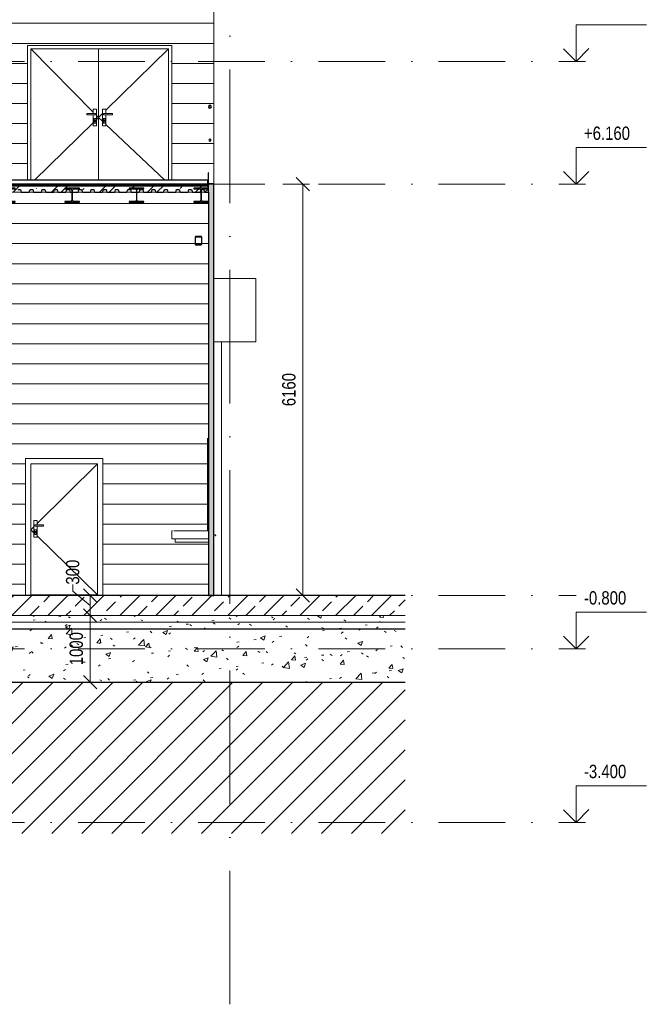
# Model space of a CAD drawing. Header units: millimetres. Extents: x 17762 to 172224, y -23587 to 40136.
# Tile 5 of 49: x 30602 to 39989, y -6123 to 8625. Entities that reach past the tile are written whole.
import ezdxf

# ---------------------------------------------------------------- set-up
doc = ezdxf.new("R2010")
doc.units = ezdxf.units.MM
for name, pattern in [('Čerchovaná 10mm', [1800, 1000, -400, 0, -400]), ('Čerchovaná 20mm', [3000, 2000, -500, 0, -500]), ('Čerchovaná 3mm', [500, 300, -100, 0, -100])]:
    doc.linetypes.add(name, pattern=pattern)
for name, color, linetype, lineweight in [('CA_DVERE', 7, 'Continuous', 13), ('CA_DVERE18', 8, 'Continuous', 9), ('CA_DVERE25', 7, 'Continuous', 9), ('CA_DVERE_NEVHRA1', 3, 'Čerchovaná 3mm', 13), ('CA_KOTY', 3, 'Continuous', 9), ('CA_KOTY-100', 3, 'Continuous', 9), ('CA_KOTYVYS', 3, 'Continuous', 9), ('CA_OKNA18', 8, 'Continuous', 9), ('CA_OKNA25', 7, 'Continuous', 13), ('CA_OSY', 5, 'Continuous', 9), ('CA_PODLAHA', 1, 'Continuous', 25), ('CA_PODLAHA25', 7, 'Continuous', 13), ('CA_POHHRA25', 7, 'Continuous', 13), ('CA_REZY', 1, 'Continuous', 25), ('CA_SRAFY', 9, 'Continuous', 25), ('CA_ZARIZPRED', 8, 'Continuous', 13), ('Vzor v řezu', 55, 'Continuous', 9)]:
    doc.layers.add(name, color=color, linetype=linetype, lineweight=lineweight)
doc.styles.add('Arial_1', font='arial.ttf', dxfattribs={"width": 0.8, "height": 200})
doc.dimstyles.new('HP_Přímá_-_2_mm_Ariel_1-100', dxfattribs={"dimscale": 304.8, "dimtxt": 204.05188, "dimasz": 0.656168, "dimexe": 0.328084, "dimexo": 0.0625, "dimgap": 0.164042, "dimtad": 1, "dimdec": 0, "dimzin": 0, "dimdsep": 46, "dimtxsty": 'Arial_1', "dimblk1": 'OBLIQUE', "dimblk2": 'OBLIQUE', "dimsah": 1, "dimcen": 0.09, "dimazin": 0, "dimtfac": 1, "dimtdec": 4, "dimtix": 1, "dimtmove": 0, "dimatfit": 3, "dimfxl": 0.984252, "dimfxlon": 1, "dimtvp": 1, "dimtolj": 1, "dimtzin": 0, "dimarcsym": 2})
doc.dimstyles.new('HP_Přímá_-_2_mm_Ariel_1-100_1', dxfattribs={"dimscale": 304.8, "dimtxt": 204.05188, "dimasz": 0.656168, "dimexe": 0.328084, "dimexo": 0.0625, "dimgap": 0.164042, "dimtad": 1, "dimdec": 0, "dimzin": 0, "dimdsep": 46, "dimtxsty": 'Arial_1', "dimblk1": 'OBLIQUE', "dimblk2": 'OBLIQUE', "dimsah": 1, "dimcen": 0.09, "dimazin": 0, "dimtfac": 1, "dimtdec": 4, "dimtix": 1, "dimtmove": 1, "dimatfit": 3, "dimfxl": 0.984252, "dimfxlon": 1, "dimtvp": 1, "dimtolj": 1, "dimtzin": 0, "dimarcsym": 2})
pattern_1 = [(50, (30490, 6170), (728.737, -63.756), [76.2, -838.2]), (355, (30490, 6170), (-140.97, 764.228), [60.96, -670.56]), (100.451, (30550.74, 6164.66), (587.77, 700.467), [64.76, -712.36]), (46.184, (30490, 6373.2), (1084.316, -168.17), [114.3, -1257.3]), (96.636, (30580.4, 6359.2), (949.61, 989.71), [97.14, -1068.54]), (351.184, (30490, 6373.2), (949.62, 989.7), [91.44, -1005.84]), (21, (30591.6, 6322.4), (606.458, -409.06), [76.2, -838.2]), (326, (30591.6, 6322.4), (247.21, 736.753), [60.96, -670.56]), (71.451, (30642.15, 6288.3), (853.67, 327.685), [64.76, -712.36]), (37.5, (30490.02, 6169.97), (12.3547, 338.22), [33.528, -628.904, 33.528, -647.192, -673.1]), (37.5, (30490.02, 6169.97), (12.3547, 338.22), [-1343.152, 33.528, -639.572]), (7.5, (30490, 6169.97), (267.279, 400.722), [33.528, -354.584, 33.528, -613.664, -256.54]), (7.5, (30490, 6169.97), (267.279, 400.722), [-1035.304, 33.528, -223.012]), (327.5, (30263.45, 6169.97), (542.3633, -22.9153), [33.528, -220.472, 33.528, -1810.512]), (327.5, (30263.45, 6169.97), (542.3633, -22.9153), [-287.528, -758.952, 33.528, -1018.032]), (317.5, (30161.85, 6169.97), (592.517, 101.707), [33.528, -296.672, 33.528, -492.76, -746.76]), (317.5, (30161.85, 6169.97), (592.517, 101.707), [-856.488, 33.528, -713.232])]
pattern_2 = [(0, (30490.02, 6169.97), (0, 300), [])]

# ---------------------------------------------------------------- blocks, each defined once
blk = doc.blocks.new('CZ-Dveře_otočné_jednokřídlé_OCZ - CZ-Dveře_otočné_jednokřídlé_1000-2321951-ŘEZ 1 _ vestavek V2')
at = {"layer": 'CA_DVERE18'}
for p, q in [((31769, 1970), (30864, 1079)), ((30864, 1125), (30814, 1125)), ((30814, 1125), (30814, 875)), ((30959, 1060), (30829, 1060)), ((30829, 1060), (30829, 1040)), ((30829, 1040), (30959, 1040)), ((30864, 1060), (30864, 1125)), ((30864, 875), (30864, 1040)), ((30959, 1040), (30959, 1060)), ((30814, 1029), (30769, 985)), ((30814, 941), (30769, 985)), ((30822, 982), (30819, 985)), ((30819, 985), (30859, 985)), ((30819, 915), (30819, 984)), ((30819, 915), (30822, 918)), ((30859, 915), (30819, 915)), ((30822, 982), (30822, 918)), ((30856, 982), (30822, 982)), ((30822, 918), (30856, 918)), ((30834, 943), (30834, 941)), ((30837, 942), (30837, 958)), ((30837, 958), (30841, 958)), ((30841, 942), (30837, 942)), ((30841, 958), (30841, 942)), ((30844, 941), (30844, 943)), ((30859, 985), (30856, 982)), ((30856, 918), (30856, 982)), ((30859, 915), (30856, 918)), ((30859, 984), (30859, 915)), ((31769, 10), (30864, 892)), ((30814, 875), (30864, 875)), ((31769, 10), (30769, 10))]:
    blk.add_line(p, q, dxfattribs=at)
for radius, start, end in [(10, 0, 180), (10, 180, 0), (9.5, 0, 180), (9.5, 180, 360), (9.5, 45, 135), (9.5, 225, 238.094), (8.5, 104.3968, 118.7936), (8.5, 61.2064, 75.6032), (8.5, 61.2064, 75.6032), (9.5, 301.906, 315)]:
    blk.add_arc((30839, 950), radius, start, end, dxfattribs=at)
at = {"layer": 'CA_DVERE25'}
for p, q in [((31849, 2050), (30689, 2050)), ((30689, 5), (30689, 2050)), ((30769, 1970), (30769, 5)), ((30769, 1970), (31769, 1970)), ((31769, 5), (31769, 1970)), ((31849, 2050), (31849, 5))]:
    blk.add_line(p, q, dxfattribs=at)
blk = doc.blocks.new('ROLLING_SHUTTER_DD_DECOTHERM_S_EN - Rolovací dveře interiér 4000x4000-V1-ŘEZ 1 _ vestavek V2')
at = {"layer": 'CA_DVERE'}
for p, q in [((34142, 4750), (33509, 4750)), ((34142, 3800), (34142, 4750)), ((33509, 3800), (34142, 3800)), ((33624, 3800), (33624, 0)), ((33624, 0), (33624, 3800))]:
    blk.add_line(p, q, dxfattribs=at)
blk = doc.blocks.new('Waschbecken 02 645 x 550 - Waschbecken-807663-ŘEZ 1 _ vestavek V2')
at = {"layer": 'CA_ZARIZPRED'}
for p, q in [((32879, 960), (32879, 850)), ((33279, 970), (32909, 970)), ((33429, 970), (33279, 970)), ((32879, 850), (32909, 850)), ((33429, 850), (32909, 850)), ((32929, 850), (32929, 800)), ((32929, 800), (32959, 800)), ((33429, 800), (32959, 800))]:
    blk.add_line(p, q, dxfattribs=at)
at = {"layer": 'CA_ZARIZPRED', "flags": 128}
for points in [[(32879, 960), (32879, 960), (32879, 961), (32879, 961), (32879, 962), (32879, 962), (32879, 962), (32879, 963), (32880, 963), (32880, 964), (32880, 964), (32880, 964)], [(32881, 966), (32881, 966), (32881, 967), (32882, 967), (32882, 967), (32882, 967), (32883, 968), (32883, 968), (32883, 968), (32884, 968), (32884, 969), (32884, 969), (32885, 969), (32885, 969), (32885, 969), (32886, 969), (32886, 970), (32887, 970), (32887, 970), (32887, 970), (32888, 970), (32888, 970), (32888, 970), (32889, 970), (32889, 970)]]:
    blk.add_lwpolyline(points, dxfattribs=at)
blk = doc.blocks.new('CZ-Dveře_otočné_dvoukřídlé_OCZ - CZ-Dveře_otočné_dvoukřídlé_1_75x2_7-2325255-ŘEZ 1 _ vestavek V2')
at = {"layer": 'CA_DVERE18'}
for p, q in [((30770, 8190), (30770, 6220)), ((31785, 8190), (30770, 8190)), ((30770, 8190), (31705, 7241)), ((32830, 8190), (31785, 8190)), ((31785, 8190), (31785, 6220)), ((31785, 6220), (31785, 8190)), ((32830, 8190), (31895, 7268)), ((32830, 8190), (32830, 6220)), ((31705, 7285), (31705, 7220)), ((31755, 7285), (31705, 7285)), ((31755, 7035), (31755, 7285)), ((31895, 7285), (31845, 7285)), ((31845, 7285), (31845, 7035)), ((31895, 7220), (31895, 7285)), ((30822, 6220), (31705, 7082)), ((31610, 7220), (31610, 7200)), ((31740, 7220), (31610, 7220)), ((31610, 7200), (31740, 7200)), ((31705, 7200), (31705, 7035)), ((31713, 7142), (31710, 7145)), ((31710, 7075), (31710, 7145)), ((31710, 7145), (31750, 7145)), ((31713, 7142), (31713, 7078)), ((31747, 7142), (31713, 7142)), ((31728, 7102), (31728, 7118)), ((31728, 7118), (31732, 7118)), ((31732, 7102), (31728, 7102)), ((31732, 7118), (31732, 7102)), ((31740, 7200), (31740, 7220)), ((31750, 7145), (31747, 7142)), ((31747, 7078), (31747, 7142)), ((31750, 7145), (31750, 7075)), ((31755, 7190), (31785, 7160)), ((31755, 7131), (31785, 7160)), ((31845, 7219), (31785, 7160)), ((31845, 7103), (31785, 7160)), ((31853, 7142), (31850, 7145)), ((31850, 7075), (31850, 7145)), ((31850, 7145), (31890, 7145)), ((31853, 7142), (31853, 7078)), ((31887, 7142), (31853, 7142)), ((31990, 7220), (31860, 7220)), ((31860, 7220), (31860, 7200)), ((31860, 7200), (31990, 7200)), ((31868, 7102), (31868, 7118)), ((31868, 7118), (31872, 7118)), ((31872, 7102), (31868, 7102)), ((31872, 7118), (31872, 7102)), ((31890, 7145), (31887, 7142)), ((31887, 7078), (31887, 7142)), ((31890, 7145), (31890, 7075)), ((31895, 7035), (31895, 7200)), ((31990, 7200), (31990, 7220)), ((31705, 7035), (31755, 7035)), ((31713, 7078), (31710, 7075)), ((31750, 7075), (31710, 7075)), ((31713, 7078), (31747, 7078)), ((31747, 7078), (31750, 7075)), ((31845, 7035), (31895, 7035)), ((31850, 7075), (31853, 7078)), ((31890, 7075), (31850, 7075)), ((31853, 7078), (31887, 7078)), ((31890, 7075), (31887, 7078)), ((32777, 6220), (31895, 7056))]:
    blk.add_line(p, q, dxfattribs=at)
for centre, radius, start, end in [((31730, 7110), 10, 0, 180), ((31730, 7110), 10, 180, 0), ((31730, 7110), 9.5, 0, 180), ((31730, 7110), 9.5, 180, 0), ((31730, 7110), 9.5, 45, 135), ((31730, 7110), 8.5, 104.3968, 118.7936), ((31730, 7110), 8.5, 104.3968, 118.7936), ((31730, 7110), 8.5, 61.2064, 75.6032), ((31870, 7110), 10, 0, 180), ((31870, 7110), 10, 180, 0), ((31870, 7110), 9.5, 0, 180), ((31870, 7110), 9.5, 180, 0), ((31870, 7110), 9.5, 45, 135), ((31870, 7110), 8.5, 104.3968, 118.7936), ((31870, 7110), 8.5, 61.2064, 75.6032), ((31870, 7110), 8.5, 61.2064, 75.6032)]:
    blk.add_arc(centre, radius, start, end, dxfattribs=at)
blk = doc.blocks.new('HP_1x1 - 1500x1500_-2416462-ŘEZ 1 _ vestavek V2')
at = {"layer": 'CA_OKNA18'}
for p, q in [((33509, 910), (33534, 910)), ((33534, 910), (33539, 896))]:
    blk.add_line(p, q, dxfattribs=at)
at = {"layer": 'CA_OKNA25'}
for p, q in [((33429, 2350), (33416, 2350)), ((33416, 970), (33416, 2350)), ((33429, 2268), (33416, 2268)), ((33416, 1030), (33429, 1030)), ((33534, 910), (33509, 910)), ((33509, 908), (33533, 908)), ((33533, 908), (33537, 896)), ((33539, 896), (33534, 910)), ((33537, 896), (33539, 896))]:
    blk.add_line(p, q, dxfattribs=at)
blk = doc.blocks.new('ocelová kce final - 11542_003_OK-HALA_TaO-2_ET_AciS_2025-05-29_upr_dwg-2597525-ŘEZ 1 _ vestavek V2')
at = {"layer": 'CA_REZY'}
for p, q in [((27740, 12270), (27640, 12270)), ((27640, 12270), (27640, 12170)), ((27650, 12176), (27650, 12248)), ((27662, 12260), (27734, 12260)), ((27740, 12266), (27740, 12270)), ((28040, 12270), (27740, 12270)), ((27740, 12270), (27740, 12242)), ((27740, 12242), (27856, 12242)), ((27915, 12300), (27865, 12300)), ((27865, 12300), (27865, 12270)), ((27865, 12270), (27915, 12270)), ((27915, 12270), (27915, 12300)), ((27924, 12242), (28040, 12242)), ((28140, 12270), (28040, 12270)), ((28040, 12242), (28040, 12270)), ((28040, 12270), (28040, 12266)), ((28046, 12260), (28118, 12260)), ((28130, 12248), (28130, 12176)), ((28140, 12170), (28140, 12270)), ((28940, 12270), (28840, 12270)), ((28840, 12270), (28840, 12170)), ((28850, 12176), (28850, 12248)), ((28862, 12260), (28934, 12260)), ((28940, 12266), (28940, 12270)), ((29240, 12270), (28940, 12270)), ((28940, 12270), (28940, 12242)), ((28940, 12242), (29056, 12242)), ((29115, 12300), (29065, 12300)), ((29065, 12300), (29065, 12270)), ((29065, 12270), (29115, 12270)), ((29115, 12270), (29115, 12300)), ((29124, 12242), (29240, 12242)), ((29240, 12242), (29240, 12270)), ((29240, 12270), (29240, 12266)), ((29340, 12270), (29240, 12270)), ((29246, 12260), (29318, 12260)), ((29330, 12248), (29330, 12176)), ((29340, 12170), (29340, 12270)), ((27640, 12170), (27644, 12170)), ((27883, 12215), (27883, 11825)), ((27897, 11825), (27897, 12215)), ((28136, 12170), (28140, 12170)), ((28840, 12170), (28844, 12170)), ((29083, 12215), (29083, 11825)), ((29097, 11825), (29097, 12215)), ((29336, 12170), (29340, 12170)), ((27856, 11798), (27740, 11798)), ((27740, 11798), (27740, 11770)), ((27740, 11770), (28040, 11770)), ((28040, 11798), (27924, 11798)), ((28040, 11770), (28040, 11798)), ((28940, 11798), (28940, 11770)), ((29056, 11798), (28940, 11798)), ((28940, 11770), (29240, 11770)), ((29240, 11798), (29124, 11798)), ((29240, 11770), (29240, 11798)), ((23550, 6330), (23550, 6230)), ((23556, 6330), (23550, 6330)), ((23550, 6230), (23556, 6230)), ((23550, 6220), (23550, 6100)), ((23560, 6220), (23550, 6220)), ((23556, 6230), (23556, 6330)), ((33420, 6220), (23560, 6220)), ((23560, 6220), (23560, 6139)), ((23560, 6100), (23560, 6220)), ((33420, 6139), (33420, 6220)), ((33430, 6220), (33420, 6220)), ((33420, 6220), (33420, 6100)), ((33430, 6330), (33424, 6330)), ((33424, 6330), (33424, 6230)), ((33424, 6230), (33430, 6230)), ((33430, 6230), (33430, 6330)), ((33430, 6100), (33430, 6220)), ((23770, 6100), (23550, 6100)), ((23550, 6100), (23550, 6089)), ((23550, 6100), (23560, 6100)), ((23550, 6089), (23639, 6089)), ((23560, 6139), (33420, 6139)), ((33420, 6139), (23560, 6139)), ((23560, 6139), (23560, 6138)), ((23560, 6138), (33420, 6138)), ((23657, 6071), (23657, 5919)), ((23664, 5919), (23664, 6071)), ((23682, 6089), (23770, 6089)), ((23770, 6089), (23770, 6100)), ((24736, 6100), (24516, 6100)), ((24516, 6100), (24516, 6089)), ((24516, 6089), (24605, 6089)), ((24623, 6071), (24623, 5919)), ((24630, 5919), (24630, 6071)), ((24648, 6089), (24736, 6089)), ((24736, 6089), (24736, 6100)), ((25702, 6100), (25482, 6100)), ((25482, 6100), (25482, 6089)), ((25482, 6089), (25571, 6089)), ((25589, 6071), (25589, 5919)), ((25596, 5919), (25596, 6071)), ((25614, 6089), (25702, 6089)), ((25702, 6089), (25702, 6100)), ((26668, 6100), (26448, 6100)), ((26448, 6100), (26448, 6089)), ((26448, 6089), (26537, 6089)), ((26555, 6071), (26555, 5919)), ((26562, 5919), (26562, 6071)), ((26580, 6089), (26668, 6089)), ((26668, 6089), (26668, 6100)), ((27634, 6100), (27414, 6100)), ((27414, 6100), (27414, 6089)), ((27414, 6089), (27503, 6089)), ((27521, 6071), (27521, 5919)), ((27528, 5919), (27528, 6071)), ((27546, 6089), (27634, 6089)), ((27634, 6089), (27634, 6100)), ((28600, 6100), (28380, 6100)), ((28380, 6100), (28380, 6089)), ((28380, 6089), (28469, 6089)), ((28487, 6071), (28487, 5919)), ((28494, 5919), (28494, 6071)), ((28512, 6089), (28600, 6089)), ((28600, 6089), (28600, 6100)), ((29566, 6100), (29346, 6100)), ((29346, 6100), (29346, 6089)), ((29346, 6089), (29435, 6089)), ((29453, 6071), (29453, 5919)), ((29460, 5919), (29460, 6071)), ((29478, 6089), (29566, 6089)), ((29566, 6089), (29566, 6100)), ((30532, 6100), (30312, 6100)), ((30312, 6100), (30312, 6089)), ((30312, 6089), (30401, 6089)), ((30419, 6071), (30419, 5919)), ((30426, 5919), (30426, 6071)), ((30444, 6089), (30532, 6089)), ((30532, 6089), (30532, 6100)), ((31498, 6100), (31278, 6100)), ((31278, 6100), (31278, 6089)), ((31278, 6089), (31367, 6089)), ((31385, 6071), (31385, 5919)), ((31392, 5919), (31392, 6071)), ((31410, 6089), (31498, 6089)), ((31498, 6089), (31498, 6100)), ((32464, 6100), (32244, 6100)), ((32244, 6100), (32244, 6089)), ((32244, 6089), (32333, 6089)), ((32351, 6071), (32351, 5919)), ((32358, 5919), (32358, 6071)), ((32376, 6089), (32464, 6089)), ((32464, 6089), (32464, 6100)), ((33430, 6100), (33210, 6100)), ((33210, 6100), (33210, 6089)), ((33210, 6089), (33299, 6089)), ((33317, 6071), (33317, 5919)), ((33324, 5919), (33324, 6071)), ((33342, 6089), (33430, 6089)), ((33420, 6138), (33420, 6139)), ((33420, 6100), (33430, 6100)), ((33430, 6089), (33430, 6100)), ((23639, 5901), (23550, 5901)), ((23550, 5901), (23550, 5890)), ((23770, 5901), (23682, 5901)), ((23770, 5890), (23770, 5901)), ((24605, 5901), (24516, 5901)), ((24516, 5901), (24516, 5890)), ((24736, 5901), (24648, 5901)), ((24736, 5890), (24736, 5901)), ((25571, 5901), (25482, 5901)), ((25482, 5901), (25482, 5890)), ((25702, 5901), (25614, 5901)), ((25702, 5890), (25702, 5901)), ((26537, 5901), (26448, 5901)), ((26448, 5901), (26448, 5890)), ((26668, 5901), (26580, 5901)), ((26668, 5890), (26668, 5901)), ((27503, 5901), (27414, 5901)), ((27414, 5901), (27414, 5890)), ((27634, 5901), (27546, 5901)), ((27634, 5890), (27634, 5901)), ((28469, 5901), (28380, 5901)), ((28380, 5901), (28380, 5890)), ((28600, 5901), (28512, 5901)), ((28600, 5890), (28600, 5901)), ((29435, 5901), (29346, 5901)), ((29346, 5901), (29346, 5890)), ((29566, 5901), (29478, 5901)), ((29566, 5890), (29566, 5901)), ((30401, 5901), (30312, 5901)), ((30312, 5901), (30312, 5890)), ((30532, 5901), (30444, 5901)), ((30532, 5890), (30532, 5901)), ((31367, 5901), (31278, 5901)), ((31278, 5901), (31278, 5890)), ((31498, 5901), (31410, 5901)), ((31498, 5890), (31498, 5901)), ((32333, 5901), (32244, 5901)), ((32244, 5901), (32244, 5890)), ((32464, 5901), (32376, 5901)), ((32464, 5890), (32464, 5901)), ((33299, 5901), (33210, 5901)), ((33210, 5901), (33210, 5890)), ((33430, 5901), (33342, 5901)), ((33430, 5890), (33430, 5901)), ((23550, 5890), (23770, 5890)), ((24516, 5890), (24736, 5890)), ((25482, 5890), (25702, 5890)), ((26448, 5890), (26668, 5890)), ((27414, 5890), (27634, 5890)), ((28380, 5890), (28600, 5890)), ((29346, 5890), (29566, 5890)), ((30312, 5890), (30532, 5890)), ((31278, 5890), (31498, 5890)), ((32244, 5890), (32464, 5890)), ((33210, 5890), (33430, 5890)), ((23650, 5364), (23650, 5266)), ((23655, 5266), (23655, 5364)), ((23740, 5376), (23660, 5376)), ((23660, 5370), (23740, 5370)), ((23745, 5364), (23745, 5266)), ((23750, 5266), (23750, 5364)), ((33230, 5364), (33230, 5266)), ((33235, 5266), (33235, 5364)), ((33320, 5376), (33240, 5376)), ((33240, 5370), (33320, 5370)), ((33325, 5364), (33325, 5266)), ((33330, 5266), (33330, 5364)), ((23740, 5260), (23660, 5260)), ((23660, 5254), (23740, 5254)), ((33320, 5260), (33240, 5260)), ((33240, 5254), (33320, 5254)), ((36378, 0), (21434, 0)), ((21434, -500), (36378, -500))]:
    blk.add_line(p, q, dxfattribs=at)
at = {"layer": 'CA_REZY', "flags": 128}
for points in [[(23660, 5376), (23658, 5376), (23656, 5375), (23654, 5373), (23652, 5372), (23651, 5369), (23650, 5367), (23650, 5364)], [(23655, 5364), (23655, 5365), (23655, 5367), (23656, 5368), (23657, 5369), (23658, 5369), (23659, 5370), (23660, 5370)], [(23750, 5364), (23750, 5367), (23749, 5369), (23748, 5372), (23746, 5373), (23744, 5375), (23742, 5376), (23740, 5376)], [(23740, 5370), (23741, 5370), (23742, 5369), (23743, 5369), (23744, 5368), (23745, 5367), (23745, 5365), (23745, 5364)], [(33240, 5376), (33238, 5376), (33236, 5375), (33234, 5373), (33232, 5372), (33231, 5369), (33230, 5367), (33230, 5364)], [(33235, 5364), (33235, 5365), (33235, 5367), (33236, 5368), (33237, 5369), (33238, 5369), (33239, 5370), (33240, 5370)], [(33330, 5364), (33330, 5367), (33329, 5369), (33328, 5372), (33326, 5373), (33324, 5375), (33322, 5376), (33320, 5376)], [(33320, 5370), (33321, 5370), (33322, 5369), (33323, 5369), (33324, 5368), (33325, 5367), (33325, 5365), (33325, 5364)], [(23650, 5266), (23650, 5263), (23651, 5261), (23652, 5259), (23654, 5257), (23656, 5255), (23658, 5254), (23660, 5254)], [(23660, 5260), (23659, 5260), (23658, 5261), (23657, 5261), (23656, 5262), (23655, 5263), (23655, 5265), (23655, 5266)], [(23745, 5266), (23745, 5265), (23745, 5263), (23744, 5262), (23743, 5261), (23742, 5261), (23741, 5260), (23740, 5260)], [(23740, 5254), (23742, 5254), (23744, 5255), (23746, 5257), (23748, 5259), (23749, 5261), (23750, 5263), (23750, 5266)], [(33230, 5266), (33230, 5263), (33231, 5261), (33232, 5259), (33234, 5257), (33236, 5255), (33238, 5254), (33240, 5254)], [(33240, 5260), (33239, 5260), (33238, 5261), (33237, 5261), (33236, 5262), (33235, 5263), (33235, 5265), (33235, 5266)], [(33325, 5266), (33325, 5265), (33325, 5263), (33324, 5262), (33323, 5261), (33322, 5261), (33321, 5260), (33320, 5260)], [(33320, 5254), (33322, 5254), (33324, 5255), (33326, 5257), (33328, 5259), (33329, 5261), (33330, 5263), (33330, 5266)]]:
    blk.add_lwpolyline(points, dxfattribs=at)
at = {"layer": 'CA_REZY'}
for centre, radius, start, end in [((27662, 12248), 12, 90, 180), ((27734, 12266), 6, 270, 0), ((27856, 12215), 27, 0, 90), ((27924, 12215), 27, 90, 180), ((28046, 12266), 6, 180, 270), ((28118, 12248), 12, 0, 90), ((28862, 12248), 12, 90, 180), ((28934, 12266), 6, 270, 0), ((29056, 12215), 27, 0, 90), ((29124, 12215), 27, 90, 180), ((29246, 12266), 6, 180, 270), ((29318, 12248), 12, 0, 90), ((27644, 12176), 6, 270, 0), ((28136, 12176), 6, 180, 270), ((28844, 12176), 6, 270, 0), ((29336, 12176), 6, 180, 270), ((27856, 11825), 27, 270, 0), ((27924, 11825), 27, 180, 270), ((29056, 11825), 27, 270, 0), ((29124, 11825), 27, 180, 270), ((23528, 7320), 22.2, 90, 270), ((23528, 7320), 19.4, 90, 270), ((23528, 7320), 22.2, 270, 90), ((23528, 7320), 19.3, 270, 90), ((33452, 7320), 22.2, 90, 270), ((33452, 7320), 19.3, 90, 270), ((33452, 7320), 22.2, 270, 90), ((33452, 7320), 19.3, 270, 90), ((23528, 6820), 16, 0, 180), ((23528, 6820), 16, 180, 360), ((23528, 6820), 14, 0, 180), ((23528, 6820), 14, 180, 360), ((33452, 6820), 16, 0, 180), ((33452, 6820), 16, 180, 360), ((33452, 6820), 14, 0, 180), ((33452, 6820), 14, 180, 360), ((23639, 6071), 18, 0, 90), ((23682, 6071), 18, 90, 180), ((24605, 6071), 18, 0, 90), ((24648, 6071), 18, 90, 180), ((25571, 6071), 18, 0, 90), ((25614, 6071), 18, 90, 180), ((26537, 6071), 18, 0, 90), ((26580, 6071), 18, 90, 180), ((27503, 6071), 18, 0, 90), ((27546, 6071), 18, 90, 180), ((28469, 6071), 18, 0, 90), ((28512, 6071), 18, 90, 180), ((29435, 6071), 18, 0, 90), ((29478, 6071), 18, 90, 180), ((30401, 6071), 18, 0, 90), ((30444, 6071), 18, 90, 180), ((31367, 6071), 18, 0, 90), ((31410, 6071), 18, 90, 180), ((32333, 6071), 18, 0, 90), ((32376, 6071), 18, 90, 180), ((33299, 6071), 18, 0, 90), ((33342, 6071), 18, 90, 180), ((23639, 5919), 18, 270, 0), ((23682, 5919), 18, 180, 270), ((24605, 5919), 18, 270, 0), ((24648, 5919), 18, 180, 270), ((25571, 5919), 18, 270, 0), ((25614, 5919), 18, 180, 270), ((26537, 5919), 18, 270, 0), ((26580, 5919), 18, 180, 270), ((27503, 5919), 18, 270, 0), ((27546, 5919), 18, 180, 270), ((28469, 5919), 18, 270, 0), ((28512, 5919), 18, 180, 270), ((29435, 5919), 18, 270, 0), ((29478, 5919), 18, 180, 270), ((30401, 5919), 18, 270, 0), ((30444, 5919), 18, 180, 270), ((31367, 5919), 18, 270, 0), ((31410, 5919), 18, 180, 270), ((32333, 5919), 18, 270, 0), ((32376, 5919), 18, 180, 270), ((33299, 5919), 18, 270, 0), ((33342, 5919), 18, 180, 270)]:
    blk.add_arc(centre, radius, start, end, dxfattribs=at)
blk = doc.blocks.new('ocelová kce final - ocelová kce final-2597615-ŘEZ 1 _ vestavek V2')
blk.add_blockref('ocelová kce final - 11542_003_OK-HALA_TaO-2_ET_AciS_2025-05-29_upr_dwg-2597525-ŘEZ 1 _ vestavek V2', (0, 0))
blk = doc.blocks.new('Podlaží - Bez názvu-542800-ŘEZ 1 _ vestavek V2')
at = {"layer": 'CA_KOTYVYS'}
for p, q in [((18875, 6710), (17822, 6710)), ((18875, 6160), (18875, 6710)), ((18875, 6160), (18683, 6353)), ((18875, 6160), (19065, 6350)), ((18875, 6160), (18734, 6160))]:
    blk.add_line(p, q, dxfattribs=at)
blk = doc.blocks.new('DIMBLOCK1-ŘEZ 1 _ vestavek V2')
at = {"layer": 'CA_KOTY-100'}
for p, q in [((31659, -300), (31559, -200)), ((31659, -300), (31359, -300)), ((31659, -1300), (31659, -300)), ((31659, -300), (31759, -400)), ((31659, -300), (31759, -300)), ((31659, -1300), (31359, -1300)), ((31659, -1300), (31559, -1200)), ((31659, -1300), (31759, -1400)), ((31659, -1300), (31759, -1300))]:
    blk.add_line(p, q, dxfattribs=at)
at = {"layer": 'CA_KOTY-100', "color": 0, "insert": (31349, -1045), "char_height": 200, "width": 587.67, "attachment_point": 1, "rotation": 90, "line_spacing_factor": 0.941778, "style": 'Arial_1'}
blk.add_mtext('1000', dxfattribs=at)
blk = doc.blocks.new('_Oblique')
at = {"color": 0, "linetype": 'ByBlock', "lineweight": -2}
blk.add_line((-0.5, -0.5), (0.5, 0.5), dxfattribs=at)
blk = doc.blocks.new('DIMBLOCK2-ŘEZ 1 _ vestavek V2')
at = {"layer": 'CA_KOTY-100'}
for p, q in [((31398, 163), (31398, 63)), ((31398, 63), (31659, -150)), ((31659, 0), (31559, 100)), ((31659, 0), (31359, 0)), ((31659, -300), (31659, 0)), ((31659, 0), (31759, -100)), ((31659, 0), (31759, 0)), ((31659, -300), (31559, -200)), ((31659, -300), (31359, -300)), ((31659, -300), (31759, -400)), ((31659, -300), (31759, -300))]:
    blk.add_line(p, q, dxfattribs=at)
at = {"layer": 'CA_KOTY-100', "color": 0, "insert": (31295, 163), "char_height": 200, "width": 440.75, "attachment_point": 1, "rotation": 90, "line_spacing_factor": 0.941778, "style": 'Arial_1'}
blk.add_mtext('300', dxfattribs=at)
blk = doc.blocks.new('DIMBLOCK5-ŘEZ 1 _ vestavek V2')
at = {"layer": 'CA_KOTY-100'}
for p, q in [((34843, 6160), (34743, 6260)), ((34843, 6160), (34543, 6160)), ((34843, 6160), (34843, 0)), ((34843, 6160), (34943, 6060)), ((34843, 6160), (34943, 6160)), ((34843, 0), (34743, 100)), ((34843, 0), (34743, 0)), ((34843, 0), (34943, -100)), ((34843, 0), (35143, 0))]:
    blk.add_line(p, q, dxfattribs=at)
at = {"layer": 'CA_KOTY-100', "color": 0, "insert": (34534, 2835), "char_height": 200, "width": 587.67, "attachment_point": 1, "rotation": 90, "line_spacing_factor": 0.941778, "style": 'Arial_1'}
blk.add_mtext('6160', dxfattribs=at)

msp = doc.modelspace()

# ---------------------------------------------------------------- hatches: boundary and pattern name
at = {"layer": 'CA_POHHRA25', "lineweight": 9}
h = msp.add_hatch(dxfattribs=at)
h.set_pattern_fill('FP_4', color=256, style=0, pattern_type=2)
h.set_pattern_definition(pattern_2)
h.paths.add_polyline_path([(23469, 6160), (23550, 6160), (23550, 6220), (24159, 6220), (24159, 8240), (26319, 8240), (26319, 6220), (30720.3, 6220), (30720.3, 8240), (32880.3, 8240), (32880.3, 6220), (33430, 6220), (33430, 6160), (33509, 6160), (33509, 9950), (23469, 9950), (23469, 6173.5)])
h.paths.add_polyline_path([(33430, 6230), (33424, 6230), (33424, 6330), (33430, 6330)])
h.paths.add_polyline_path([(23556, 6230), (23550, 6230), (23550, 6330), (23556, 6330)])
h.paths.add_polyline_path([(33452.2, 6804), (33440.4, 6810.1), (33436.2, 6820), (33442.4, 6831.9), (33452.2, 6836), (33463.6, 6831.3), (33468.2, 6820), (33462.1, 6808.1)])
h.paths.add_polyline_path([(23527.8, 6804), (23515.9, 6810.1), (23511.8, 6820), (23517.9, 6831.9), (23527.8, 6836), (23539.7, 6829.9), (23543.8, 6820), (23537.7, 6808.1)])
h.paths.add_polyline_path([(33452.2, 6806), (33462.1, 6810.1), (33465.9, 6820.8), (33462.1, 6829.9), (33452.2, 6834), (33442.4, 6829.9), (33438.6, 6819.2), (33442.4, 6810.1), (33445.8, 6808.7)])
h.paths.add_polyline_path([(23527.8, 6806), (23537.7, 6810.1), (23541.4, 6820.8), (23537.7, 6829.9), (23527.8, 6834), (23517.9, 6829.9), (23514.1, 6819.2), (23517.9, 6810.1), (23521.3, 6808.7)])
h.paths.add_polyline_path([(33452.2, 7297.7), (33438.6, 7302.8), (33431.1, 7313.1), (33431.1, 7326.9), (33439.2, 7338), (33452.2, 7342.2), (33465.9, 7337.2), (33473.4, 7326.9), (33473.4, 7313.1), (33465.3, 7302), (33461.2, 7300.6)])
h.paths.add_polyline_path([(23527.8, 7297.7), (23514.1, 7302.8), (23506.6, 7313.1), (23506.6, 7326.9), (23514.7, 7338), (23527.8, 7342.2), (23541.4, 7337.2), (23548.9, 7326.9), (23548.9, 7313.1), (23540.8, 7302), (23536.7, 7300.6)])
h.paths.add_polyline_path([(33452.2, 7300.6), (33465.9, 7306.3), (33471.6, 7320), (33465.3, 7333.9), (33452.2, 7339.3), (33438.6, 7333.7), (33432.9, 7320), (33439.2, 7306.1), (33449, 7302)])
h.paths.add_polyline_path([(23527.8, 7300.6), (23541.4, 7306.3), (23547.1, 7320), (23540.8, 7333.9), (23527.8, 7339.3), (23514.1, 7333.7), (23508.4, 7320), (23514.7, 7306.1), (23524.5, 7302)])
h = msp.add_hatch(dxfattribs=at)
h.set_pattern_fill('FP_4', color=256, style=0, pattern_type=2)
h.set_pattern_definition(pattern_2)
h.paths.add_polyline_path([(23549, 5), (24049, 5), (24049, 900), (23550.7, 900), (23550.7, 1070), (24049, 1070), (24049, 4000), (27049, 4000), (27049, 5), (30689, 5), (30689, 2050), (31849, 2050), (31849, 5), (33429, 5), (33429, 800), (32929, 800), (32929, 850), (32879, 850), (32880, 960), (32880.3, 965), (32885.5, 968.7), (32885.5, 969), (32892.1, 969.7), (32893.1, 968.9), (32898.1, 968.7), (32903.8, 969.3), (32909, 970), (33429, 970), (33429, 5890), (33210, 5890), (33210, 5901), (33298.5, 5901), (33311.2, 5906.3), (33316.5, 5919), (33316.5, 6071), (33311.2, 6083.7), (33298.5, 6089), (33210, 6089), (33210, 6100), (33420, 6100), (33420, 6137.9), (23560, 6137.9), (23560, 6100), (23770, 6100), (23769.2, 6089), (23681.5, 6089), (23668.8, 6083.7), (23663.5, 6071), (23664.2, 5917.2), (23668.8, 5906.3), (23681.5, 5901), (23770, 5901), (23769.2, 5890), (23550, 5890), (23550, 5901), (23638.5, 5901), (23651.2, 5906.3), (23656.5, 5919), (23656.5, 6071), (23651.2, 6083.7), (23638.5, 6089), (23550, 6089), (23549, 23.1)])
h.paths.add_polyline_path([(33320, 5253.9), (33236.9, 5254.6), (33233.8, 5256.6), (33231, 5260.8), (33230, 5266.1), (33231, 5369.2), (33233.8, 5373.5), (33238.9, 5376), (33240, 5376.1), (33323.1, 5375.5), (33326.2, 5373.5), (33329, 5369.2), (33330, 5363.9), (33329, 5260.8), (33326.2, 5256.6), (33321.1, 5254.1)])
h.paths.add_polyline_path([(23740, 5253.9), (23656.9, 5254.6), (23653.8, 5256.6), (23651, 5260.8), (23650, 5266.1), (23651, 5369.2), (23653.8, 5373.5), (23658.9, 5376), (23660, 5376.1), (23743.1, 5375.5), (23746.2, 5373.5), (23749, 5369.2), (23750, 5363.9), (23749, 5260.8), (23746.2, 5256.6), (23741.1, 5254.1)])
h.paths.add_polyline_path([(33240, 5260), (33322.2, 5260.6), (33324.5, 5263.5), (33325, 5266.1), (33323.9, 5367.7), (33321.1, 5369.9), (33320, 5370), (33237.8, 5369.4), (33235.5, 5366.6), (33235, 5363.9), (33236.1, 5262.3), (33238.9, 5260.2)])
h.paths.add_polyline_path([(23740, 5260), (23743.1, 5261.4), (23744.9, 5264.8), (23745, 5276.6), (23743.9, 5367.7), (23741.1, 5369.9), (23731.9, 5370), (23657.8, 5369.4), (23655.5, 5366.6), (23655, 5363.9), (23656.1, 5262.3), (23658.9, 5260.2), (23660, 5260)])
h.paths.add_polyline_path([(28511.5, 5890), (28380, 5890), (28380, 5901), (28468.5, 5901), (28481.2, 5906.3), (28486.5, 5919), (28486.5, 6071), (28481.2, 6083.7), (28468.5, 6089), (28380, 6089), (28380, 6100), (28600, 6100), (28600, 6089), (28511.5, 6089), (28498.8, 6083.7), (28493.5, 6071), (28494.2, 5917.2), (28498.8, 5906.3), (28511.5, 5901), (28600, 5901), (28600, 5890)])
h.paths.add_polyline_path([(32375.5, 5890), (32244, 5890), (32244, 5901), (32332.5, 5901), (32345.2, 5906.3), (32350.5, 5919), (32350.5, 6071), (32345.2, 6083.7), (32332.5, 6089), (32244, 6089), (32244, 6100), (32464, 6100), (32464, 6089), (32375.5, 6089), (32362.8, 6083.7), (32357.5, 6071), (32358.2, 5917.2), (32362.8, 5906.3), (32375.5, 5901), (32464, 5901), (32464, 5890)])
h.paths.add_polyline_path([(25637.1, 5890), (25482, 5890), (25482, 5901), (25570.5, 5901), (25583.2, 5906.3), (25588.5, 5919), (25588.5, 6071), (25583.2, 6083.7), (25570.5, 6089), (25482, 6089), (25482, 6100), (25702, 6100), (25702, 6089), (25613.5, 6089), (25600.8, 6083.7), (25595.5, 6071), (25596.2, 5917.2), (25600.8, 5906.3), (25613.5, 5901), (25702, 5901), (25702, 5890)])
h.paths.add_polyline_path([(27634, 5890), (27414, 5890), (27414, 5901), (27505, 5902), (27515.2, 5906.3), (27520.5, 5919), (27520.5, 6071), (27515.2, 6083.7), (27502.5, 6089), (27414, 6089), (27414, 6100), (27634, 6100), (27634, 6089), (27545.5, 6089), (27532.8, 6083.7), (27527.5, 6071), (27528.2, 5917.2), (27532.8, 5906.3), (27545.5, 5901), (27634, 5901)])
h.paths.add_polyline_path([(24647.5, 5890), (24516, 5890), (24516, 5901), (24604.5, 5901), (24617.2, 5906.3), (24622.5, 5919), (24622.5, 6071), (24617.2, 6083.7), (24604.5, 6089), (24516, 6089), (24516, 6100), (24736, 6100), (24736, 6089), (24647.5, 6089), (24634.8, 6083.7), (24629.5, 6071), (24630.2, 5917.2), (24634.8, 5906.3), (24647.5, 5901), (24736, 5901), (24736, 5890), (24703.1, 5890)])
h.paths.add_polyline_path([(29346, 5890), (29346, 5901), (29434.5, 5901), (29447.2, 5906.3), (29452.5, 5919), (29452.5, 6071), (29447.2, 6083.7), (29434.5, 6089), (29346, 6089), (29346, 6100), (29566, 6100), (29566, 6089), (29477.5, 6089), (29464.8, 6083.7), (29459.5, 6071), (29460.2, 5917.2), (29464.8, 5906.3), (29477.5, 5901), (29566, 5901), (29566, 5890), (29372.9, 5890)])
h.paths.add_polyline_path([(31278, 5890), (31278, 5901), (31366.5, 5901), (31379.2, 5906.3), (31384.5, 5919), (31384.5, 6071), (31379.2, 6083.7), (31366.5, 6089), (31278, 6089), (31278, 6100), (31498, 6100), (31498, 6089), (31409.5, 6089), (31396.8, 6083.7), (31391.5, 6071), (31392.2, 5917.2), (31396.8, 5906.3), (31409.5, 5901), (31498, 5901), (31498, 5890), (31366.5, 5890)])
h.paths.add_polyline_path([(26536.5, 5890), (26448, 5890), (26448, 5901), (26536.5, 5901), (26549.2, 5906.3), (26554.5, 5919), (26554.5, 6071), (26549.2, 6083.7), (26536.5, 6089), (26448, 6089), (26448, 6100), (26668, 6100), (26668, 6089), (26579.5, 6089), (26566.8, 6083.7), (26561.5, 6071), (26562.2, 5917.2), (26566.8, 5906.3), (26579.5, 5901), (26668, 5901), (26668, 5890), (26571.1, 5890)])
h.paths.add_polyline_path([(30400.5, 5890), (30312, 5890), (30312, 5901), (30400.5, 5901), (30413.2, 5906.3), (30418.5, 5919), (30418.5, 6071), (30413.2, 6083.7), (30400.5, 6089), (30312, 6089), (30312, 6100), (30532, 6100), (30532, 6089), (30443.5, 6089), (30430.8, 6083.7), (30425.5, 6071), (30426.2, 5917.2), (30430.8, 5906.3), (30443.5, 5901), (30532, 5901), (30532, 5890), (30443.5, 5890)])
h.paths.add_polyline_path([(33429, 5901), (33429, 6089), (33341.5, 6089), (33328.8, 6083.7), (33323.5, 6071), (33324.2, 5917.2), (33328.8, 5906.3), (33341.5, 5901), (33404.4, 5901)])
at = {"layer": 'CA_SRAFY', "lineweight": 9}
h = msp.add_hatch(dxfattribs=at)
h.set_pattern_fill('FP_7', color=256, style=0, pattern_type=2)
h.set_pattern_definition([(45, (30490, 6169.97), (-359.21, 359.21), []), (45, (30633.7, 6169.97), (-359.21, 359.21), []), (45, (30921.07, 6169.97), (-215.526, 502.894), [203.2, -101.6, 3.353, -98.247])])
h.paths.add_polyline_path([(23672.5, 6040), (23791.5, 6040), (23803.5, 6080), (23843.5, 6080), (23855.5, 6040), (23974.5, 6040), (23986.5, 6080), (24026.5, 6080), (24038.5, 6040), (24157.5, 6040), (24169.5, 6080), (24209.5, 6080), (24221.5, 6040), (24340.5, 6040), (24352.9, 6080), (24392.5, 6080), (24404.5, 6040), (24523.5, 6040), (24535.5, 6080), (24575.5, 6080), (24587.5, 6040), (24706.5, 6040), (24718.5, 6080), (24758.5, 6080), (24770.5, 6040), (24889.5, 6040), (24901.5, 6080), (24941.5, 6080), (24953.5, 6040), (25072.5, 6040), (25084.5, 6080), (25124.5, 6080), (25136.5, 6040), (25255.5, 6040), (25267.5, 6080), (25307.5, 6080), (25319.5, 6040), (25438.5, 6040), (25450.5, 6080), (25490.5, 6080), (25502.5, 6040), (25621.5, 6040), (25633.5, 6080), (25673.5, 6080), (25685.5, 6040), (25804.5, 6040), (25816.5, 6080), (25856.5, 6080), (25868.5, 6040), (25987.5, 6040), (25999.5, 6080), (26039.5, 6080), (26051.5, 6040), (26170.5, 6040), (26182.5, 6080), (26222.5, 6080), (26234.5, 6040), (26353.5, 6040), (26365.5, 6080), (26405.5, 6080), (26417.5, 6040), (26536.5, 6040), (26548.5, 6080), (26588.5, 6080), (26600.5, 6040), (26719.5, 6040), (26731.5, 6080), (26771.5, 6080), (26783.5, 6040), (26902.5, 6040), (26914.5, 6080), (26954.5, 6080), (26966.5, 6040), (27085.5, 6040), (27097.5, 6080), (27137.5, 6080), (27149.5, 6040), (27268.5, 6040), (27280.5, 6080), (27320.5, 6080), (27332.5, 6040), (27451.5, 6040), (27463.5, 6080), (27503.5, 6080), (27515.5, 6040), (27634.5, 6040), (27646.5, 6080), (27686.5, 6080), (27698.5, 6040), (27817.5, 6040), (27829.5, 6080), (27869.5, 6080), (27881.5, 6040), (28000.5, 6040), (28012.5, 6080), (28052.5, 6080), (28064.5, 6040), (28183.5, 6040), (28195.5, 6080), (28235.5, 6080), (28247.5, 6040), (28366.5, 6040), (28378.5, 6080), (28418.5, 6080), (28430.5, 6040), (28549.5, 6040), (28561.5, 6080), (28601.5, 6080), (28613.5, 6040), (28732.5, 6040), (28744.5, 6080), (28784.5, 6080), (28796.5, 6040), (28915.5, 6040), (28927.5, 6080), (28967.5, 6080), (28979.5, 6040), (29098.5, 6040), (29110.5, 6080), (29150.5, 6080), (29162.5, 6040), (29281.5, 6040), (29293.5, 6080), (29333.5, 6080), (29345.5, 6040), (29464.5, 6040), (29476.5, 6080), (29516.5, 6080), (29528.5, 6040), (29647.5, 6040), (29659.5, 6080), (29699.5, 6080), (29711.5, 6040), (29830.5, 6040), (29842.5, 6080), (29882.5, 6080), (29894.5, 6040), (30013.5, 6040), (30025.5, 6080), (30065.5, 6080), (30077.5, 6040), (30196.5, 6040), (30208.5, 6080), (30248.5, 6080), (30260.5, 6040), (30379.5, 6040), (30391.5, 6080), (30431.5, 6080), (30443.5, 6040), (30562.5, 6040), (30574.5, 6080), (30614.5, 6080), (30626.5, 6040), (30745.5, 6040), (30757.5, 6080), (30797.5, 6080), (30809.5, 6040), (30928.5, 6040), (30940.5, 6080), (30980.5, 6080), (30992.5, 6040), (31111.5, 6040), (31124.1, 6080), (31163.5, 6080), (31175.5, 6040), (31294.5, 6040), (31306.5, 6080), (31346.5, 6080), (31358.5, 6040), (31477.5, 6040), (31489.5, 6080), (31529.5, 6080), (31541.5, 6040), (31660.5, 6040), (31672.5, 6080), (31712.5, 6080), (31724.5, 6040), (31843.5, 6040), (31855.5, 6080), (31895.5, 6080), (31907.5, 6040), (32026.5, 6040), (32038.5, 6080), (32078.5, 6080), (32090.5, 6040), (32209.5, 6040), (32221.5, 6080), (32261.5, 6080), (32273.5, 6040), (32392.5, 6040), (32404.5, 6080), (32444.5, 6080), (32456.5, 6040), (32575.5, 6040), (32587.5, 6080), (32627.5, 6080), (32639.5, 6040), (32758.5, 6040), (32770.5, 6080), (32810.5, 6080), (32822.5, 6040), (32941.5, 6040), (32953.5, 6080), (32993.5, 6080), (33005.5, 6040), (33124.5, 6040), (33136.5, 6080), (33176.5, 6080), (33188.5, 6040), (33307.5, 6040), (33319.5, 6080), (33359.5, 6080), (33371.5, 6040), (33429, 6040), (33429, 6145), (23549, 6145), (23549, 6040), (23608.5, 6040), (23620.5, 6080), (23660.5, 6080), (23670.9, 6045.3)])
h = msp.add_hatch(dxfattribs=at)
h.set_pattern_fill('FP_5', color=256, angle=-18.43, style=0, pattern_type=2)
h.set_pattern_definition([(71.57, (33434.081, 3074.92), (-0.003194, 40.64254), [6.096, -283.058, 32.106, 0]), (288.43, (33434.081, 3085.08), (0.003194, 40.64254), [6.096, -283.058, 31.648, 0]), (18.43, (33434.081, 3074.92), (-101.60858, -20.31297), [96.368, -224.892]), (341.57, (33434.081, 3085.08), (101.60858, -20.31297), [96.368, -224.892])])
h.paths.add_polyline_path([(33509, 0), (33509, 6160), (33429, 6160), (33429, 0)])
h = msp.add_hatch(dxfattribs=at)
h.set_pattern_fill('FP_2', color=256, style=0, pattern_type=2)
h.set_pattern_definition([(45, (30490, 6169.97), (-269.408, 269.408), []), (45, (30759.42, 6169.97), (-269.408, 269.408), [190.5, -95.25])])
h.paths.add_polyline_path([(36377.6, -300), (36377.6, 0), (21434.3, 0), (21434.3, -300), (34509.7, -300)])
h = msp.add_hatch(dxfattribs=at)
h.set_pattern_fill('FP_1', color=256, style=0, pattern_type=2)
h.set_pattern_definition(pattern_1)
h.paths.add_polyline_path([(34509.7, -400), (36377.6, -400), (36377.6, -300), (21434.3, -300), (21434.3, -400), (33575.8, -400)])
h = msp.add_hatch(dxfattribs=at)
h.set_pattern_fill('FP_1', color=256, style=0, pattern_type=2)
h.set_pattern_definition(pattern_1)
h.paths.add_polyline_path([(34509.7, -1300), (36377.6, -1300), (36377.6, -400), (21434.3, -400), (21434.3, -1300), (32641.8, -1300)])
at = {"layer": 'Vzor v řezu'}
h = msp.add_hatch(dxfattribs=at)
h.set_pattern_fill('FP_3', color=256, style=0, pattern_type=2)
h.set_pattern_definition([(45, (30490.02, 6169.97), (-224.5064, 224.5064), [])])
h.paths.add_polyline_path([(21434.3, -3564.6), (36377.6, -3564.6), (36377.6, -1300), (21434.3, -1300), (21434.3, -1514.4)])

# ---------------------------------------------------------------- linework, layer by layer
at = {"layer": 'CA_OSY', "linetype": 'Čerchovaná 20mm'}
msp.add_line((33749.9, -6123.3), (33749.9, 15394.6), dxfattribs=at)
at = {"layer": 'CA_OSY', "linetype": 'Čerchovaná 10mm'}
for p, q in [((18875.4, 8000), (38936, 8000)), ((18875.4, 6160), (38936, 6160)), ((18875.4, 0), (38936, 0)), ((18875.4, -800), (38936, -800)), ((18875.4, -3400), (38936, -3400))]:
    msp.add_line(p, q, dxfattribs=at)
at = {"layer": 'CA_PODLAHA'}
for p, q in [((33429, 6160), (23549, 6160)), ((30574.5, 6080), (30614.5, 6080)), ((30614.5, 6080), (30626.5, 6040)), ((30745.5, 6040), (30757.5, 6080)), ((30757.5, 6080), (30797.5, 6080)), ((30797.5, 6080), (30809.5, 6040)), ((30928.5, 6040), (30940.5, 6080)), ((30940.5, 6080), (30980.5, 6080)), ((30980.5, 6080), (30992.5, 6040)), ((31111.5, 6040), (31123.5, 6080)), ((31123.5, 6080), (31163.5, 6080)), ((31163.5, 6080), (31175.5, 6040)), ((31294.5, 6040), (31306.5, 6080)), ((31306.5, 6080), (31346.5, 6080)), ((31346.5, 6080), (31358.5, 6040)), ((31477.5, 6040), (31489.5, 6080)), ((31489.5, 6080), (31529.5, 6080)), ((31529.5, 6080), (31541.5, 6040)), ((31660.5, 6040), (31672.5, 6080)), ((31672.5, 6080), (31712.5, 6080)), ((31712.5, 6080), (31724.5, 6040)), ((31843.5, 6040), (31855.5, 6080)), ((31855.5, 6080), (31895.5, 6080)), ((31895.5, 6080), (31907.5, 6040)), ((32026.5, 6040), (32038.5, 6080)), ((32038.5, 6080), (32078.5, 6080)), ((32078.5, 6080), (32090.5, 6040)), ((32209.5, 6040), (32221.5, 6080)), ((32221.5, 6080), (32261.5, 6080)), ((32261.5, 6080), (32273.5, 6040)), ((32392.5, 6040), (32404.5, 6080)), ((32404.5, 6080), (32444.5, 6080)), ((32444.5, 6080), (32456.5, 6040)), ((32575.5, 6040), (32587.5, 6080)), ((32587.5, 6080), (32627.5, 6080)), ((32627.5, 6080), (32639.5, 6040)), ((32758.5, 6040), (32770.5, 6080)), ((32770.5, 6080), (32810.5, 6080)), ((32810.5, 6080), (32822.5, 6040)), ((32941.5, 6040), (32953.5, 6080)), ((32953.5, 6080), (32993.5, 6080)), ((32993.5, 6080), (33005.5, 6040)), ((33124.5, 6040), (33136.5, 6080)), ((33136.5, 6080), (33176.5, 6080)), ((33176.5, 6080), (33188.5, 6040)), ((33307.5, 6040), (33319.5, 6080)), ((33319.5, 6080), (33359.5, 6080)), ((33359.5, 6080), (33371.5, 6040)), ((33429, 6040), (33429, 6160)), ((30626.5, 6040), (30745.5, 6040)), ((30809.5, 6040), (30928.5, 6040)), ((30992.5, 6040), (31111.5, 6040)), ((31175.5, 6040), (31294.5, 6040)), ((31358.5, 6040), (31477.5, 6040)), ((31541.5, 6040), (31660.5, 6040)), ((31724.5, 6040), (31843.5, 6040)), ((31907.5, 6040), (32026.5, 6040)), ((32090.5, 6040), (32209.5, 6040)), ((32273.5, 6040), (32392.5, 6040)), ((32456.5, 6040), (32575.5, 6040)), ((32639.5, 6040), (32758.5, 6040)), ((32822.5, 6040), (32941.5, 6040)), ((33005.5, 6040), (33124.5, 6040)), ((33188.5, 6040), (33307.5, 6040)), ((33371.5, 6040), (33429, 6040)), ((36377.6, 0), (21434.3, 0)), ((21434.3, -1300), (36377.6, -1300))]:
    msp.add_line(p, q, dxfattribs=at)
at = {"layer": 'CA_PODLAHA25'}
for p, q in [((33429, 6145), (23549, 6145)), ((30425.5, 6040), (31175.5, 6040)), ((31294.5, 6040), (31358.5, 6040)), ((31477.5, 6040), (32090.5, 6040)), ((32209.5, 6040), (32273.5, 6040)), ((32392.5, 6040), (33005.5, 6040)), ((33124.5, 6040), (33316.5, 6040)), ((33323.5, 6040), (33371.5, 6040)), ((36377.6, -300), (21434.3, -300)), ((36377.6, -400), (21434.3, -400))]:
    msp.add_line(p, q, dxfattribs=at)
at = {"layer": 'CA_POHHRA25'}
for p, q in [((33509, 6160), (33509, 9950)), ((30720.3, 6220), (30720.3, 8240)), ((30720.3, 8240), (32880.3, 8240)), ((32880.3, 8240), (32880.3, 6220)), ((33429, 5), (23549, 5)), ((36377.6, 5), (33624, 5))]:
    msp.add_line(p, q, dxfattribs=at)
at = {"layer": 'CA_REZY'}
for p, q in [((33509, 6160), (33429, 6160)), ((33509, 0), (33509, 6160)), ((33429, 6040), (33429, 0)), ((33429, 0), (33509, 0))]:
    msp.add_line(p, q, dxfattribs=at)

# ---------------------------------------------------------------- block references
at = {"layer": 'CA_DVERE', "lineweight": 9}
for name in ['CZ-Dveře_otočné_dvoukřídlé_OCZ - CZ-Dveře_otočné_dvoukřídlé_1_75x2_7-2325255-ŘEZ 1 _ vestavek V2', 'CZ-Dveře_otočné_jednokřídlé_OCZ - CZ-Dveře_otočné_jednokřídlé_1000-2321951-ŘEZ 1 _ vestavek V2']:
    msp.add_blockref(name, (0, 0), dxfattribs=at)
at = {"layer": 'CA_DVERE_NEVHRA1'}
msp.add_blockref('ROLLING_SHUTTER_DD_DECOTHERM_S_EN - Rolovací dveře interiér 4000x4000-V1-ŘEZ 1 _ vestavek V2', (0, 0), dxfattribs=at)
at = {"layer": 'CA_KOTYVYS', "extrusion": (0, 0, -1)}
for p in [(-57811.4, 1840), (-57811.4, 0), (-57811.4, -6960), (-57811.4, -9560)]:
    msp.add_blockref('Podlaží - Bez názvu-542800-ŘEZ 1 _ vestavek V2', p, dxfattribs=at)
at = {"layer": 'CA_OKNA18'}
msp.add_blockref('HP_1x1 - 1500x1500_-2416462-ŘEZ 1 _ vestavek V2', (0, 0), dxfattribs=at)
at = {"layer": 'CA_ZARIZPRED'}
for name in ['ocelová kce final - ocelová kce final-2597615-ŘEZ 1 _ vestavek V2', 'Waschbecken 02 645 x 550 - Waschbecken-807663-ŘEZ 1 _ vestavek V2']:
    msp.add_blockref(name, (0, 0), dxfattribs=at)

# ---------------------------------------------------------------- texts
at = {"layer": 'CA_KOTYVYS', "char_height": 200, "attachment_point": 1, "style": 'Arial_1'}
for s, insert, width in [('+6.160', (39054.7, 7024.2), 852.995), ('-0.800', (39054.7, 64.2), 782.447), ('-3.400', (39054.7, -2535.8), 782.447)]:
    msp.add_mtext(s, dxfattribs=dict(at, insert=insert, width=width))

# ---------------------------------------------------------------- dimensions: what is measured, and where the dimension line sits
at = {"layer": 'CA_KOTY'}
for base, p1, p2, override, picture, middle in [((34843.4, 0), (34543.4, 6160), (35143.4, 0), {"dimpost": '<>', "dimfxl": 6189.1518}, 'DIMBLOCK5-ŘEZ 1 _ vestavek V2', (34691.3, 3080)), ((31658.9, -300), (31358.9, -1300), (31358.9, -300), {"dimpost": '<>', "dimfxl": 1000}, 'DIMBLOCK1-ŘEZ 1 _ vestavek V2', (31506.8, -800))]:
    dim = msp.add_linear_dim(base=base, p1=p1, p2=p2, angle=90, dimstyle='HP_Přímá_-_2_mm_Ariel_1-100', override=override, dxfattribs=at)
    dim.commit()
    dim.dimension.update_dxf_attribs({"geometry": picture, "text_midpoint": middle})
dim = msp.add_linear_dim(base=(31658.9, 0), p1=(31358.9, -300), p2=(31358.9, 0), angle=90, dimstyle='HP_Přímá_-_2_mm_Ariel_1-100_1', override={"dimpost": '<>', "dimfxl": 300}, dxfattribs=at)
dim.commit()
dim.dimension.update_dxf_attribs({"geometry": 'DIMBLOCK2-ŘEZ 1 _ vestavek V2', "text_midpoint": (31428.7, 383.6), "dimtype": 160, "text_rotation": 90})

doc.saveas('drawing.dxf')
